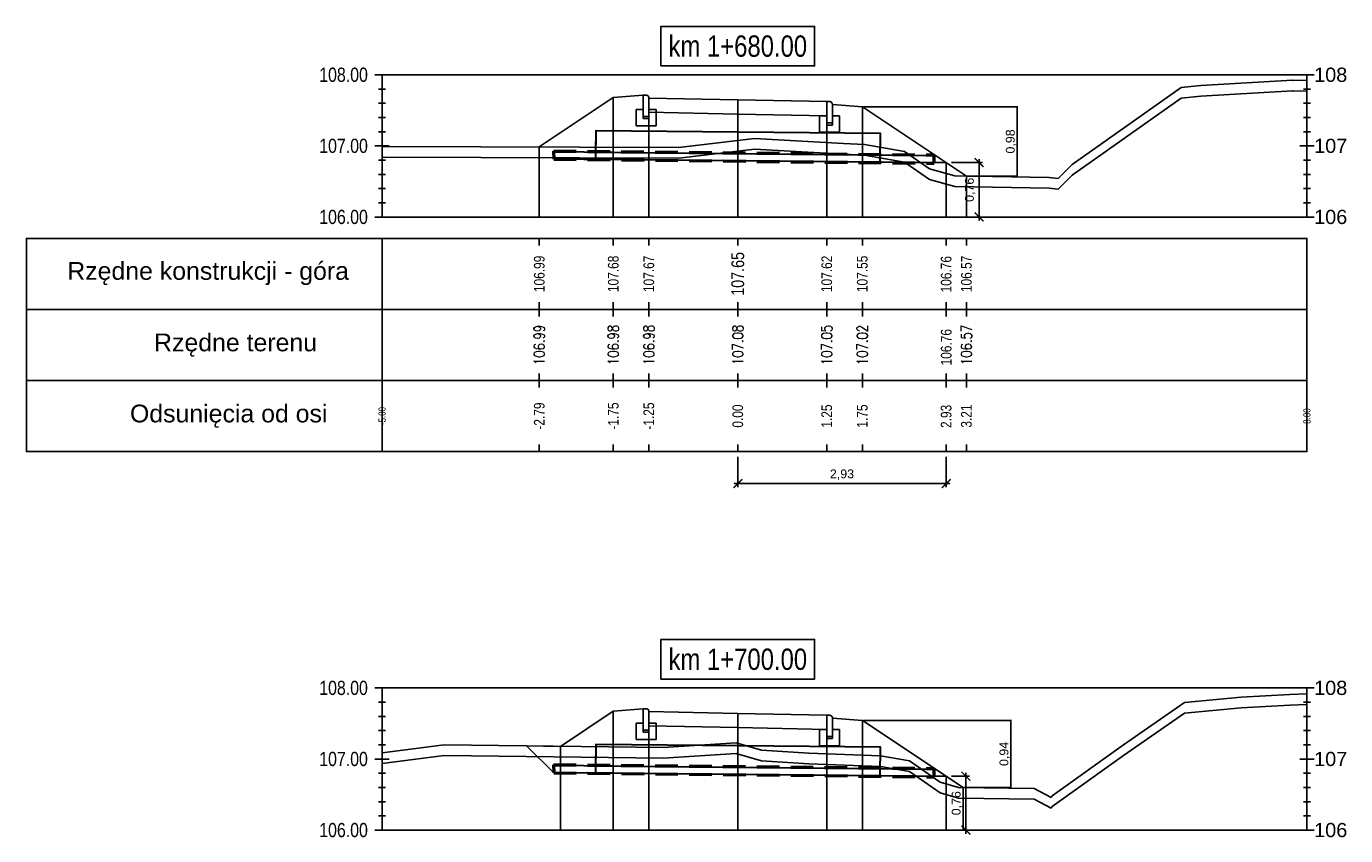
# Model space of a CAD drawing. Extents: x 7537626 to 7538805, y 5722894 to 5725486.
# Tile 81 of 90: x 7538681 to 7538700, y 5725469 to 5725481. Entities that reach past the tile are written whole.
import ezdxf

# ---------------------------------------------------------------- set-up
doc = ezdxf.new("R2010")
doc.units = 0
doc.header["$PDMODE"] = 35
doc.header["$PDSIZE"] = 0.3
doc.linetypes.add('HIDDEN', pattern=[9.525, 6.35, -3.175])
for name, color, linetype in [('C-DROGI-PROFILE', 7, 'Continuous'), ('C-DROGI-PROFILE-ETYKIETY', 7, 'Continuous'), ('C-DROGI-PRZEKROJE-ETYKIETY', 7, 'Continuous'), ('C-POPRZECZKA-przekrój', 2, 'Continuous'), ('C-POPRZECZKA-widok', 1, 'Continuous')]:
    doc.layers.add(name, color=color, linetype=linetype)
for name, color, linetype, true_color in [('C-humus', 7, 'Continuous', 0x003df5), ('C-Teren', 7, 'Continuous', 0x005716), ('poprzeczki', 7, 'Continuous', 0x0000d6)]:
    doc.layers.add(name, color=color, linetype=linetype, true_color=true_color)
doc.layers.add('Pom-plan', color=4, linetype='Continuous', plot=False)
doc.styles.add('2mm08', font='arial.ttf', dxfattribs={"width": 0.8})
doc.styles.add('opis_50', font='arial.ttf', dxfattribs={"height": 0.125})
doc.styles.get("Standard").update_dxf_attribs({"font": 'arial.ttf'})
doc.dimstyles.new('OPIS_50', dxfattribs={"dimscale": 0.5, "dimtxt": 0.125, "dimasz": 0.25, "dimexe": 0.1, "dimexo": 0.15, "dimgap": 0.1, "dimtad": 1, "dimzin": 0, "dimtxsty": 'opis_50', "dimblk": 'ARCHTICK', "dimcen": 0.15, "dimdle": 0.1, "dimaunit": 2, "dimadec": 4, "dimazin": 0, "dimtfac": 1, "dimtmove": 0, "dimatfit": 3, "dimfxl": 1, "dimarcsym": 0})

# ---------------------------------------------------------------- blocks, each defined once
blk = doc.blocks.new('_ArchTick')
at = {"color": 0, "linetype": 'ByBlock', "const_width": 0.15}
blk.add_lwpolyline([(-0.5, -0.5), (0.5, 0.5)], dxfattribs=at)
blk = doc.blocks.new('*D26')
at = {"layer": 'Defpoints', "color": 0, "transparency": 16777216}
for p in [(7538693.223, 5725479.586), (7538694.686, 5725478.611), (7538695.399, 5725478.611)]:
    blk.add_point(p, dxfattribs=at)
at = {"layer": 'poprzeczki', "color": 0, "lineweight": -2, "transparency": 16777216}
for p, q in [((7538693.238, 5725479.586), (7538695.409, 5725479.586)), ((7538695.399, 5725479.596), (7538695.399, 5725478.601)), ((7538694.701, 5725478.611), (7538695.409, 5725478.611))]:
    blk.add_line(p, q, dxfattribs=at)
at = {"layer": 'poprzeczki', "color": 0, "lineweight": -2, "transparency": 16777216, "xscale": 0.025, "yscale": 0.025, "zscale": 0.025}
for p, rotation in [((7538695.399, 5725479.586), 90), ((7538695.399, 5725478.611), 270)]:
    blk.add_blockref('_ArchTick', p, dxfattribs=dict(at, rotation=rotation))
at = {"layer": 'poprzeczki', "color": 0, "transparency": 16777216, "insert": (7538695.314, 5725479.099), "char_height": 0.125, "attachment_point": 5, "rotation": 90, "style": 'opis_50'}
blk.add_mtext('0,98', dxfattribs=at)
blk = doc.blocks.new('*D27')
at = {"layer": 'Defpoints', "color": 0, "transparency": 16777216}
for p in [(7538693.223, 5725470.954), (7538694.638, 5725470.011), (7538695.31, 5725470.011)]:
    blk.add_point(p, dxfattribs=at)
at = {"layer": 'poprzeczki', "color": 0, "lineweight": -2, "transparency": 16777216}
for p, q in [((7538693.238, 5725470.954), (7538695.32, 5725470.954)), ((7538695.31, 5725470.964), (7538695.31, 5725470.001)), ((7538694.653, 5725470.011), (7538695.32, 5725470.011))]:
    blk.add_line(p, q, dxfattribs=at)
at = {"layer": 'poprzeczki', "color": 0, "lineweight": -2, "transparency": 16777216, "xscale": 0.025, "yscale": 0.025, "zscale": 0.025}
for p, rotation in [((7538695.31, 5725470.954), 90), ((7538695.31, 5725470.011), 270)]:
    blk.add_blockref('_ArchTick', p, dxfattribs=dict(at, rotation=rotation))
at = {"layer": 'poprzeczki', "color": 0, "transparency": 16777216, "insert": (7538695.225, 5725470.483), "char_height": 0.125, "attachment_point": 5, "rotation": 90, "style": 'opis_50'}
blk.add_mtext('0,94', dxfattribs=at)
blk = doc.blocks.new('geokrata')
at = {"layer": 'C-POPRZECZKA-przekrój', "color": 172, "linetype": 'HIDDEN', "lineweight": 50, "ltscale": 0.05, "true_color": 0x0000cc}
for p, q in [((7538464.885, 5725469.743), (7538470.234, 5725469.689)), ((7538464.887, 5725469.627), (7538470.233, 5725469.573))]:
    blk.add_line(p, q, dxfattribs=at)
at = {"layer": 'C-POPRZECZKA-przekrój', "color": 98, "linetype": 'Continuous', "lineweight": 30, "true_color": 0x006100}
for p, q in [((7538464.892, 5725469.735), (7538465.726, 5725469.726)), ((7538464.893, 5725469.635), (7538465.725, 5725469.626)), ((7538469.225, 5725469.591), (7538470.225, 5725469.581))]:
    blk.add_line(p, q, dxfattribs=at)
for points in [[(7538467.479, 5725470.009), (7538465.479, 5725470.029), (7538465.475, 5725469.629), (7538469.475, 5725469.589), (7538469.479, 5725469.989), (7538467.479, 5725470.009), (7538465.479, 5725470.029), (7538465.476, 5725469.729), (7538470.226, 5725469.681)], [(7538464.892, 5725469.735), (7538464.893, 5725469.635)], [(7538470.225, 5725469.581), (7538470.226, 5725469.681)]]:
    blk.add_lwpolyline(points, dxfattribs=at)
at = {"layer": 'C-POPRZECZKA-przekrój', "color": 172, "linetype": 'HIDDEN', "lineweight": 50, "ltscale": 0.05, "true_color": 0x0000cc}
for points in [[(7538464.885, 5725469.743), (7538464.887, 5725469.627)], [(7538470.233, 5725469.573), (7538470.234, 5725469.689)]]:
    blk.add_lwpolyline(points, dxfattribs=at)
blk = doc.blocks.new('*D260')
at = {"layer": 'Defpoints', "color": 0, "transparency": 16777216}
for p in [(7538694.402, 5725478.801), (7538694.402, 5725478.036), (7538694.864, 5725478.036)]:
    blk.add_point(p, dxfattribs=at)
at = {"layer": 'Pom-plan', "color": 0, "lineweight": -2, "transparency": 16777216}
for p, q in [((7538694.477, 5725478.801), (7538694.914, 5725478.801)), ((7538694.864, 5725478.851), (7538694.864, 5725477.986)), ((7538694.477, 5725478.036), (7538694.914, 5725478.036))]:
    blk.add_line(p, q, dxfattribs=at)
at = {"layer": 'Pom-plan', "color": 0, "lineweight": -2, "transparency": 16777216, "xscale": 0.125, "yscale": 0.125, "zscale": 0.125}
for p, rotation in [((7538694.864, 5725478.801), 90), ((7538694.864, 5725478.036), 270)]:
    blk.add_blockref('_ArchTick', p, dxfattribs=dict(at, rotation=rotation))
at = {"layer": 'Pom-plan', "color": 0, "transparency": 16777216, "insert": (7538694.739, 5725478.419), "char_height": 0.125, "attachment_point": 5, "rotation": 90, "style": 'opis_50'}
blk.add_mtext('0,76', dxfattribs=at)
blk = doc.blocks.new('*D261')
at = {"layer": 'Defpoints', "color": 0, "transparency": 16777216}
for p in [(7538691.473, 5725474.736), (7538694.402, 5725474.736), (7538694.402, 5725474.286)]:
    blk.add_point(p, dxfattribs=at)
at = {"layer": 'Pom-plan', "color": 0, "lineweight": -2, "transparency": 16777216}
for p, q in [((7538691.473, 5725474.661), (7538691.473, 5725474.236)), ((7538694.402, 5725474.661), (7538694.402, 5725474.236)), ((7538691.423, 5725474.286), (7538694.452, 5725474.286))]:
    blk.add_line(p, q, dxfattribs=at)
at = {"layer": 'Pom-plan', "color": 0, "lineweight": -2, "transparency": 16777216, "xscale": 0.125, "yscale": 0.125, "zscale": 0.125, "rotation": 180}
blk.add_blockref('_ArchTick', (7538691.473, 5725474.286), dxfattribs=at)
at = {"layer": 'Pom-plan', "color": 0, "lineweight": -2, "transparency": 16777216, "xscale": 0.125, "yscale": 0.125, "zscale": 0.125}
blk.add_blockref('_ArchTick', (7538694.402, 5725474.286), dxfattribs=at)
at = {"layer": 'Pom-plan', "color": 0, "transparency": 16777216, "insert": (7538692.937, 5725474.411), "char_height": 0.125, "attachment_point": 5, "style": 'opis_50'}
blk.add_mtext('2,93', dxfattribs=at)
blk = doc.blocks.new('*D262')
at = {"layer": 'Defpoints', "color": 0, "transparency": 16777216}
for p in [(7538694.402, 5725470.169), (7538694.679, 5725470.169), (7538694.402, 5725469.411)]:
    blk.add_point(p, dxfattribs=at)
at = {"layer": 'Pom-plan', "color": 0, "lineweight": -2, "transparency": 16777216}
for p, q in [((7538694.477, 5725470.169), (7538694.729, 5725470.169)), ((7538694.679, 5725469.361), (7538694.679, 5725470.219)), ((7538694.477, 5725469.411), (7538694.729, 5725469.411))]:
    blk.add_line(p, q, dxfattribs=at)
at = {"layer": 'Pom-plan', "color": 0, "lineweight": -2, "transparency": 16777216, "xscale": 0.125, "yscale": 0.125, "zscale": 0.125}
for p, rotation in [((7538694.679, 5725470.169), 90), ((7538694.679, 5725469.411), 270)]:
    blk.add_blockref('_ArchTick', p, dxfattribs=dict(at, rotation=rotation))
at = {"layer": 'Pom-plan', "color": 0, "transparency": 16777216, "insert": (7538694.553, 5725469.79), "char_height": 0.125, "attachment_point": 5, "rotation": 90, "style": 'opis_50'}
blk.add_mtext('0,76', dxfattribs=at)

msp = doc.modelspace()

# ---------------------------------------------------------------- linework, layer by layer
at = {"layer": 'C-DROGI-PROFILE', "color": 7, "linetype": 'Continuous', "lineweight": -3}
for p, q in [((7538688.683, 5725477.736), (7538688.683, 5725477.636)), ((7538689.723, 5725477.736), (7538689.723, 5725477.636)), ((7538690.223, 5725477.736), (7538690.223, 5725477.636)), ((7538691.473, 5725477.736), (7538691.473, 5725477.636)), ((7538692.723, 5725477.736), (7538692.723, 5725477.636)), ((7538693.223, 5725477.736), (7538693.223, 5725477.636)), ((7538694.402, 5725477.736), (7538694.402, 5725477.636)), ((7538694.686, 5725477.736), (7538694.686, 5725477.636)), ((7538688.683, 5725476.736), (7538688.683, 5725476.836)), ((7538689.723, 5725476.736), (7538689.723, 5725476.836)), ((7538690.223, 5725476.736), (7538690.223, 5725476.836)), ((7538691.473, 5725476.736), (7538691.473, 5725476.836)), ((7538692.723, 5725476.736), (7538692.723, 5725476.836)), ((7538693.223, 5725476.736), (7538693.223, 5725476.836)), ((7538694.402, 5725476.736), (7538694.402, 5725476.836)), ((7538694.686, 5725476.736), (7538694.686, 5725476.836)), ((7538688.683, 5725476.736), (7538688.683, 5725476.636)), ((7538689.723, 5725476.736), (7538689.723, 5725476.636)), ((7538690.223, 5725476.736), (7538690.223, 5725476.636)), ((7538691.473, 5725476.736), (7538691.473, 5725476.636)), ((7538692.723, 5725476.736), (7538692.723, 5725476.636)), ((7538693.223, 5725476.736), (7538693.223, 5725476.636)), ((7538694.402, 5725476.736), (7538694.402, 5725476.636)), ((7538694.686, 5725476.736), (7538694.686, 5725476.636)), ((7538688.683, 5725475.736), (7538688.683, 5725475.836)), ((7538689.723, 5725475.736), (7538689.723, 5725475.836)), ((7538690.223, 5725475.736), (7538690.223, 5725475.836)), ((7538691.473, 5725475.736), (7538691.473, 5725475.836)), ((7538692.723, 5725475.736), (7538692.723, 5725475.836)), ((7538693.223, 5725475.736), (7538693.223, 5725475.836)), ((7538694.402, 5725475.736), (7538694.402, 5725475.836)), ((7538694.686, 5725475.736), (7538694.686, 5725475.836)), ((7538688.683, 5725475.736), (7538688.683, 5725475.636)), ((7538689.723, 5725475.736), (7538689.723, 5725475.636)), ((7538690.223, 5725475.736), (7538690.223, 5725475.636)), ((7538691.473, 5725475.736), (7538691.473, 5725475.636)), ((7538692.723, 5725475.736), (7538692.723, 5725475.636)), ((7538693.223, 5725475.736), (7538693.223, 5725475.636)), ((7538694.402, 5725475.736), (7538694.402, 5725475.636)), ((7538694.686, 5725475.736), (7538694.686, 5725475.636)), ((7538688.683, 5725474.736), (7538688.683, 5725474.836)), ((7538689.723, 5725474.736), (7538689.723, 5725474.836)), ((7538690.223, 5725474.736), (7538690.223, 5725474.836)), ((7538691.473, 5725474.736), (7538691.473, 5725474.836)), ((7538692.723, 5725474.736), (7538692.723, 5725474.836)), ((7538693.223, 5725474.736), (7538693.223, 5725474.836)), ((7538694.402, 5725474.736), (7538694.402, 5725474.836)), ((7538694.686, 5725474.736), (7538694.686, 5725474.836))]:
    msp.add_line(p, q, dxfattribs=at)
at = {"layer": 'C-DROGI-PROFILE', "color": 1, "linetype": 'Continuous', "lineweight": -3}
for points in [[(7538686.473, 5725476.736), (7538686.473, 5725477.736), (7538681.473, 5725477.736), (7538681.473, 5725476.736)], [(7538686.473, 5725476.736), (7538699.473, 5725476.736), (7538699.473, 5725477.736), (7538686.473, 5725477.736)], [(7538686.473, 5725475.736), (7538686.473, 5725476.736), (7538681.473, 5725476.736), (7538681.473, 5725475.736)], [(7538686.473, 5725475.736), (7538699.473, 5725475.736), (7538699.473, 5725476.736), (7538686.473, 5725476.736)], [(7538686.473, 5725474.736), (7538686.473, 5725475.736), (7538681.473, 5725475.736), (7538681.473, 5725474.736)], [(7538686.473, 5725474.736), (7538699.473, 5725474.736), (7538699.473, 5725475.736), (7538686.473, 5725475.736)]]:
    msp.add_3dface(points, dxfattribs=at)
at = {"layer": 'C-DROGI-PRZEKROJE-ETYKIETY', "color": 1, "linetype": 'Continuous', "lineweight": -3}
for p, q in [((7538689.723, 5725479.716), (7538689.723, 5725478.036)), ((7538690.223, 5725479.71), (7538690.223, 5725478.036)), ((7538691.473, 5725479.685), (7538691.473, 5725478.036)), ((7538692.723, 5725479.66), (7538692.723, 5725478.036)), ((7538693.223, 5725479.586), (7538693.223, 5725478.036)), ((7538688.683, 5725479.022), (7538688.683, 5725478.036)), ((7538694.686, 5725478.611), (7538694.686, 5725478.036)), ((7538689.723, 5725471.084), (7538689.723, 5725469.411)), ((7538690.223, 5725471.078), (7538690.223, 5725469.411)), ((7538691.473, 5725471.053), (7538691.473, 5725469.411)), ((7538692.723, 5725471.028), (7538692.723, 5725469.411)), ((7538693.223, 5725470.954), (7538693.223, 5725469.411)), ((7538688.982, 5725470.59), (7538688.982, 5725469.411)), ((7538694.638, 5725470.011), (7538694.638, 5725469.411))]:
    msp.add_line(p, q, dxfattribs=at)
for points in [[(7538694.402, 5725478.801), (7538694.402, 5725478.036)], [(7538694.402, 5725470.169), (7538694.402, 5725469.411)]]:
    msp.add_lwpolyline(points, dxfattribs=at)
at = {"layer": 'C-humus'}
for p, q in [((7538696.174, 5725478.623), (7538697.704, 5725479.706)), ((7538697.704, 5725479.706), (7538697.979, 5725479.734)), ((7538697.979, 5725479.734), (7538699.271, 5725479.809)), ((7538699.271, 5725479.809), (7538699.279, 5725479.805)), ((7538699.279, 5725479.805), (7538699.473, 5725479.811)), ((7538690.642, 5725478.866), (7538691.709, 5725478.992)), ((7538691.709, 5725478.992), (7538692.956, 5725478.918)), ((7538686.473, 5725478.879), (7538690.641, 5725478.866)), ((7538690.641, 5725478.866), (7538690.641, 5725478.866)), ((7538690.641, 5725478.866), (7538690.641, 5725478.866)), ((7538690.641, 5725478.866), (7538690.642, 5725478.866)), ((7538692.956, 5725478.918), (7538693.252, 5725478.907)), ((7538693.252, 5725478.907), (7538693.816, 5725478.806)), ((7538693.816, 5725478.806), (7538694.165, 5725478.565)), ((7538695.976, 5725478.428), (7538696.174, 5725478.623)), ((7538694.165, 5725478.565), (7538694.523, 5725478.464)), ((7538694.523, 5725478.464), (7538695.85, 5725478.442)), ((7538695.85, 5725478.442), (7538695.976, 5725478.428)), ((7538699.233, 5725471.171), (7538699.473, 5725471.178)), ((7538696.892, 5725470.46), (7538697.751, 5725471.055)), ((7538697.751, 5725471.055), (7538698.546, 5725471.132)), ((7538698.546, 5725471.132), (7538699.233, 5725471.171)), ((7538686.473, 5725470.349), (7538687.347, 5725470.46)), ((7538687.347, 5725470.46), (7538690.425, 5725470.423)), ((7538690.425, 5725470.423), (7538691.449, 5725470.487)), ((7538691.449, 5725470.487), (7538691.808, 5725470.384)), ((7538695.893, 5725469.744), (7538696.892, 5725470.46)), ((7538691.808, 5725470.384), (7538692.469, 5725470.344)), ((7538692.469, 5725470.344), (7538693.48, 5725470.307)), ((7538693.48, 5725470.307), (7538693.885, 5725470.235)), ((7538693.885, 5725470.235), (7538694.318, 5725469.935)), ((7538694.318, 5725469.935), (7538694.574, 5725469.862)), ((7538694.574, 5725469.862), (7538695.64, 5725469.845)), ((7538695.64, 5725469.845), (7538695.879, 5725469.719)), ((7538695.879, 5725469.719), (7538695.893, 5725469.744))]:
    msp.add_line(p, q, dxfattribs=at)
at = {"layer": 'C-POPRZECZKA-przekrój', "color": 2, "linetype": 'Continuous', "lineweight": -3}
for p, q in [((7538688.683, 5725479.022), (7538689.723, 5725479.716)), ((7538689.723, 5725479.716), (7538690.143, 5725479.75)), ((7538690.183, 5725479.75), (7538690.143, 5725479.75)), ((7538690.143, 5725479.75), (7538690.143, 5725479.42)), ((7538690.189, 5725479.749), (7538690.183, 5725479.75)), ((7538690.197, 5725479.747), (7538690.189, 5725479.749)), ((7538690.206, 5725479.743), (7538690.197, 5725479.747)), ((7538690.212, 5725479.738), (7538690.206, 5725479.743)), ((7538690.216, 5725479.733), (7538690.212, 5725479.738)), ((7538690.22, 5725479.725), (7538690.216, 5725479.733)), ((7538690.223, 5725479.717), (7538690.22, 5725479.725)), ((7538690.223, 5725479.71), (7538690.223, 5725479.717)), ((7538690.223, 5725479.71), (7538691.473, 5725479.685)), ((7538690.223, 5725479.71), (7538690.224, 5725479.51)), ((7538690.223, 5725479.42), (7538690.223, 5725479.71)), ((7538690.223, 5725479.71), (7538690.223, 5725479.55)), ((7538690.043, 5725479.32), (7538690.043, 5725479.55)), ((7538690.043, 5725479.55), (7538690.143, 5725479.55)), ((7538690.143, 5725479.55), (7538690.143, 5725479.45)), ((7538690.223, 5725479.55), (7538690.323, 5725479.55)), ((7538690.323, 5725479.55), (7538690.323, 5725479.32)), ((7538691.473, 5725479.485), (7538691.473, 5725479.685)), ((7538691.473, 5725479.685), (7538692.723, 5725479.66)), ((7538692.723, 5725479.66), (7538692.722, 5725479.46)), ((7538692.763, 5725479.66), (7538692.723, 5725479.66)), ((7538692.723, 5725479.66), (7538692.723, 5725479.33)), ((7538692.769, 5725479.659), (7538692.763, 5725479.66)), ((7538692.777, 5725479.657), (7538692.769, 5725479.659)), ((7538692.786, 5725479.653), (7538692.777, 5725479.657)), ((7538692.792, 5725479.648), (7538692.786, 5725479.653)), ((7538692.796, 5725479.643), (7538692.792, 5725479.648)), ((7538692.8, 5725479.635), (7538692.796, 5725479.643)), ((7538692.803, 5725479.627), (7538692.8, 5725479.635)), ((7538692.803, 5725479.62), (7538692.803, 5725479.627)), ((7538692.803, 5725479.33), (7538692.803, 5725479.62)), ((7538692.803, 5725479.62), (7538692.803, 5725479.46)), ((7538692.803, 5725479.62), (7538693.223, 5725479.586)), ((7538693.223, 5725479.586), (7538694.686, 5725478.611)), ((7538690.143, 5725479.45), (7538690.223, 5725479.45)), ((7538690.143, 5725479.42), (7538690.223, 5725479.42)), ((7538690.224, 5725479.51), (7538691.473, 5725479.485)), ((7538691.473, 5725479.485), (7538692.722, 5725479.46)), ((7538692.623, 5725479.23), (7538692.623, 5725479.46)), ((7538692.623, 5725479.46), (7538692.723, 5725479.46)), ((7538692.723, 5725479.46), (7538692.723, 5725479.36)), ((7538692.723, 5725479.36), (7538692.803, 5725479.36)), ((7538692.803, 5725479.46), (7538692.903, 5725479.46)), ((7538692.903, 5725479.46), (7538692.903, 5725479.23)), ((7538690.323, 5725479.32), (7538690.043, 5725479.32)), ((7538692.903, 5725479.23), (7538692.623, 5725479.23)), ((7538692.723, 5725479.33), (7538692.803, 5725479.33)), ((7538688.982, 5725470.59), (7538689.723, 5725471.084)), ((7538689.723, 5725471.084), (7538690.143, 5725471.118)), ((7538690.183, 5725471.118), (7538690.143, 5725471.118)), ((7538690.143, 5725471.118), (7538690.143, 5725470.788)), ((7538690.189, 5725471.118), (7538690.183, 5725471.118)), ((7538690.197, 5725471.116), (7538690.189, 5725471.118)), ((7538690.206, 5725471.111), (7538690.197, 5725471.116)), ((7538690.212, 5725471.106), (7538690.206, 5725471.111)), ((7538690.216, 5725471.101), (7538690.212, 5725471.106)), ((7538690.22, 5725471.094), (7538690.216, 5725471.101)), ((7538690.223, 5725471.085), (7538690.22, 5725471.094)), ((7538690.223, 5725471.078), (7538690.223, 5725471.085)), ((7538690.223, 5725471.078), (7538691.473, 5725471.053)), ((7538690.223, 5725471.078), (7538690.224, 5725470.878)), ((7538690.223, 5725470.788), (7538690.223, 5725471.078)), ((7538690.223, 5725471.078), (7538690.223, 5725470.918)), ((7538691.473, 5725470.853), (7538691.473, 5725471.053)), ((7538691.473, 5725471.053), (7538692.723, 5725471.028)), ((7538692.723, 5725471.028), (7538692.722, 5725470.828)), ((7538692.763, 5725471.028), (7538692.723, 5725471.028)), ((7538692.723, 5725471.028), (7538692.723, 5725470.698)), ((7538692.769, 5725471.028), (7538692.763, 5725471.028)), ((7538692.777, 5725471.026), (7538692.769, 5725471.028)), ((7538692.786, 5725471.021), (7538692.777, 5725471.026)), ((7538692.792, 5725471.016), (7538692.786, 5725471.021)), ((7538692.796, 5725471.011), (7538692.792, 5725471.016)), ((7538692.8, 5725471.004), (7538692.796, 5725471.011)), ((7538692.803, 5725470.995), (7538692.8, 5725471.004)), ((7538692.803, 5725470.988), (7538692.803, 5725470.995)), ((7538690.043, 5725470.688), (7538690.043, 5725470.918)), ((7538690.043, 5725470.918), (7538690.143, 5725470.918)), ((7538690.143, 5725470.918), (7538690.143, 5725470.818)), ((7538690.143, 5725470.818), (7538690.223, 5725470.818)), ((7538690.223, 5725470.918), (7538690.323, 5725470.918)), ((7538690.224, 5725470.878), (7538691.473, 5725470.853)), ((7538690.323, 5725470.918), (7538690.323, 5725470.688)), ((7538691.473, 5725470.853), (7538692.722, 5725470.828)), ((7538692.623, 5725470.598), (7538692.623, 5725470.828)), ((7538692.623, 5725470.828), (7538692.723, 5725470.828)), ((7538692.723, 5725470.828), (7538692.723, 5725470.728)), ((7538692.803, 5725470.698), (7538692.803, 5725470.988)), ((7538692.803, 5725470.988), (7538692.803, 5725470.828)), ((7538692.803, 5725470.988), (7538693.223, 5725470.954)), ((7538692.803, 5725470.828), (7538692.903, 5725470.828)), ((7538692.903, 5725470.828), (7538692.903, 5725470.598)), ((7538693.223, 5725470.954), (7538694.638, 5725470.011)), ((7538690.323, 5725470.688), (7538690.043, 5725470.688)), ((7538690.143, 5725470.788), (7538690.223, 5725470.788)), ((7538692.723, 5725470.728), (7538692.803, 5725470.728)), ((7538692.723, 5725470.698), (7538692.803, 5725470.698)), ((7538692.903, 5725470.598), (7538692.623, 5725470.598))]:
    msp.add_line(p, q, dxfattribs=at)
at = {"layer": 'C-POPRZECZKA-przekrój'}
for points in [[(7538694.223, 5725478.802), (7538694.402, 5725478.801)], [(7538688.885, 5725470.216), (7538688.505, 5725470.596)], [(7538688.505, 5725470.596), (7538688.982, 5725470.59)], [(7538694.223, 5725470.171), (7538694.402, 5725470.169)]]:
    msp.add_lwpolyline(points, dxfattribs=at)
at = {"layer": 'C-POPRZECZKA-widok', "color": 1, "linetype": 'Continuous', "lineweight": -3}
for p, q in [((7538686.373, 5725480.036), (7538699.573, 5725480.036)), ((7538686.473, 5725478.036), (7538686.473, 5725480.036)), ((7538699.473, 5725478.036), (7538699.473, 5725480.036)), ((7538686.423, 5725479.836), (7538686.523, 5725479.836)), ((7538699.423, 5725479.836), (7538699.523, 5725479.836)), ((7538686.423, 5725479.636), (7538686.523, 5725479.636)), ((7538699.423, 5725479.636), (7538699.523, 5725479.636)), ((7538686.423, 5725479.436), (7538686.523, 5725479.436)), ((7538699.423, 5725479.436), (7538699.523, 5725479.436)), ((7538686.423, 5725479.236), (7538686.523, 5725479.236)), ((7538699.423, 5725479.236), (7538699.523, 5725479.236)), ((7538686.373, 5725479.036), (7538686.573, 5725479.036)), ((7538686.423, 5725479.036), (7538686.523, 5725479.036)), ((7538699.373, 5725479.036), (7538699.573, 5725479.036)), ((7538699.423, 5725479.036), (7538699.523, 5725479.036)), ((7538686.423, 5725478.836), (7538686.523, 5725478.836)), ((7538699.423, 5725478.836), (7538699.523, 5725478.836)), ((7538686.423, 5725478.636), (7538686.523, 5725478.636)), ((7538699.423, 5725478.636), (7538699.523, 5725478.636)), ((7538686.423, 5725478.436), (7538686.523, 5725478.436)), ((7538699.423, 5725478.436), (7538699.523, 5725478.436)), ((7538686.423, 5725478.236), (7538686.523, 5725478.236)), ((7538699.423, 5725478.236), (7538699.523, 5725478.236)), ((7538686.373, 5725478.036), (7538699.573, 5725478.036)), ((7538686.373, 5725471.411), (7538699.573, 5725471.411)), ((7538686.473, 5725469.411), (7538686.473, 5725471.411)), ((7538699.473, 5725469.411), (7538699.473, 5725471.411)), ((7538686.423, 5725471.211), (7538686.523, 5725471.211)), ((7538699.423, 5725471.211), (7538699.523, 5725471.211)), ((7538686.423, 5725471.011), (7538686.523, 5725471.011)), ((7538699.423, 5725471.011), (7538699.523, 5725471.011)), ((7538686.423, 5725470.811), (7538686.523, 5725470.811)), ((7538699.423, 5725470.811), (7538699.523, 5725470.811)), ((7538686.423, 5725470.611), (7538686.523, 5725470.611)), ((7538699.423, 5725470.611), (7538699.523, 5725470.611)), ((7538686.373, 5725470.411), (7538686.573, 5725470.411)), ((7538686.423, 5725470.411), (7538686.523, 5725470.411)), ((7538699.373, 5725470.411), (7538699.573, 5725470.411)), ((7538699.423, 5725470.411), (7538699.523, 5725470.411)), ((7538686.423, 5725470.211), (7538686.523, 5725470.211)), ((7538699.423, 5725470.211), (7538699.523, 5725470.211)), ((7538686.423, 5725470.011), (7538686.523, 5725470.011)), ((7538699.423, 5725470.011), (7538699.523, 5725470.011)), ((7538686.423, 5725469.811), (7538686.523, 5725469.811)), ((7538699.423, 5725469.811), (7538699.523, 5725469.811)), ((7538686.423, 5725469.611), (7538686.523, 5725469.611)), ((7538699.423, 5725469.611), (7538699.523, 5725469.611)), ((7538686.373, 5725469.411), (7538699.573, 5725469.411))]:
    msp.add_line(p, q, dxfattribs=at)
at = {"layer": 'C-POPRZECZKA-widok', "color": 3, "linetype": 'Continuous', "lineweight": -3}
for points in [[(7538690.393, 5725480.161), (7538692.553, 5725480.161), (7538692.553, 5725480.718), (7538690.393, 5725480.718)], [(7538690.393, 5725471.536), (7538692.553, 5725471.536), (7538692.553, 5725472.093), (7538690.393, 5725472.093)]]:
    msp.add_3dface(points, dxfattribs=at)
at = {"layer": 'C-Teren'}
for p, q in [((7538697.979, 5725479.884), (7538699.271, 5725479.959)), ((7538699.271, 5725479.959), (7538699.279, 5725479.955)), ((7538699.279, 5725479.955), (7538699.473, 5725479.961)), ((7538696.174, 5725478.773), (7538697.704, 5725479.856)), ((7538697.704, 5725479.856), (7538697.979, 5725479.884)), ((7538686.473, 5725479.029), (7538690.641, 5725479.016)), ((7538690.641, 5725479.016), (7538690.641, 5725479.016)), ((7538690.641, 5725479.016), (7538690.641, 5725479.016)), ((7538690.641, 5725479.016), (7538690.642, 5725479.016)), ((7538690.642, 5725479.016), (7538691.709, 5725479.142)), ((7538691.709, 5725479.142), (7538692.956, 5725479.068)), ((7538692.956, 5725479.068), (7538693.252, 5725479.057)), ((7538693.252, 5725479.057), (7538693.816, 5725478.956)), ((7538693.816, 5725478.956), (7538694.165, 5725478.715)), ((7538694.165, 5725478.715), (7538694.523, 5725478.614)), ((7538694.523, 5725478.614), (7538695.85, 5725478.592)), ((7538695.976, 5725478.578), (7538696.174, 5725478.773)), ((7538695.85, 5725478.592), (7538695.976, 5725478.578)), ((7538696.892, 5725470.61), (7538697.751, 5725471.205)), ((7538697.751, 5725471.205), (7538698.546, 5725471.282)), ((7538698.546, 5725471.282), (7538699.233, 5725471.321)), ((7538699.233, 5725471.321), (7538699.473, 5725471.328)), ((7538690.425, 5725470.573), (7538691.449, 5725470.637)), ((7538691.449, 5725470.637), (7538691.808, 5725470.534)), ((7538686.473, 5725470.499), (7538687.347, 5725470.61)), ((7538687.347, 5725470.61), (7538690.425, 5725470.573)), ((7538691.808, 5725470.534), (7538692.469, 5725470.494)), ((7538692.469, 5725470.494), (7538693.48, 5725470.457)), ((7538693.48, 5725470.457), (7538693.885, 5725470.385)), ((7538695.893, 5725469.894), (7538696.892, 5725470.61)), ((7538693.885, 5725470.385), (7538694.318, 5725470.085)), ((7538694.318, 5725470.085), (7538694.574, 5725470.012)), ((7538694.574, 5725470.012), (7538695.64, 5725469.995)), ((7538695.64, 5725469.995), (7538695.879, 5725469.869)), ((7538695.879, 5725469.869), (7538695.893, 5725469.894))]:
    msp.add_line(p, q, dxfattribs=at)

# ---------------------------------------------------------------- block references
at = {"layer": 'C-POPRZECZKA-przekrój'}
for p in [(223.998, 9.221), (223.998, 0.589)]:
    msp.add_blockref('geokrata', p, dxfattribs=at)

# ---------------------------------------------------------------- texts
at = {"layer": 'C-DROGI-PROFILE', "color": 2}
for s, p in [('Rzędne konstrukcji - góra', (7538682.048, 5725477.153)), ('Rzędne terenu', (7538683.268, 5725476.147)), ('Odsunięcia od osi', (7538682.929, 5725475.147))]:
    msp.add_text(s, height=0.25, dxfattribs=at).set_placement(p)
at = {"layer": 'C-DROGI-PROFILE-ETYKIETY', "color": 1, "style": '2mm08', "width": 0.8}
for s, p in [('106.76', (7538694.476, 5725476.975)), ('106.76', (7538694.477, 5725475.948)), ('2.93', (7538694.476, 5725475.068))]:
    msp.add_text(s, height=0.15, rotation=90, dxfattribs=at).set_placement(p)
at = {"layer": 'C-DROGI-PROFILE-ETYKIETY', "color": 1, "linetype": 'Continuous', "lineweight": -3, "attachment_point": 5, "rotation": 90, "style": '2mm08'}
for s, insert, char_height in [('106.99', (7538688.683, 5725477.236), 0.15), ('107.68', (7538689.723, 5725477.236), 0.15), ('107.67', (7538690.223, 5725477.236), 0.15), ('107.65', (7538691.473, 5725477.236), 0.18), ('107.62', (7538692.723, 5725477.236), 0.15), ('107.55', (7538693.223, 5725477.236), 0.15), ('106.57', (7538694.686, 5725477.236), 0.15), ('{\\Fsimplex.shx|c238;106.99}', (7538688.683, 5725476.236), 0.15), ('{\\Fsimplex.shx|c238;106.98}', (7538689.723, 5725476.236), 0.15), ('{\\Fsimplex.shx|c238;106.98}', (7538690.223, 5725476.236), 0.15), ('{\\Fsimplex.shx|c238;107.08}', (7538691.473, 5725476.236), 0.15), ('{\\Fsimplex.shx|c238;107.05}', (7538692.723, 5725476.236), 0.15), ('{\\Fsimplex.shx|c238;107.02}', (7538693.223, 5725476.236), 0.15), ('{\\Fsimplex.shx|c238;106.57}', (7538694.686, 5725476.236), 0.15), ('-2.79', (7538688.683, 5725475.236), 0.15), ('-1.75', (7538689.723, 5725475.236), 0.15), ('-1.25', (7538690.223, 5725475.236), 0.15), ('0.00', (7538691.473, 5725475.236), 0.15), ('1.25', (7538692.723, 5725475.236), 0.15), ('1.75', (7538693.223, 5725475.236), 0.15), ('3.21', (7538694.686, 5725475.236), 0.15)]:
    msp.add_mtext(s, dxfattribs=dict(at, insert=insert, char_height=char_height))
at = {"layer": 'C-DROGI-PROFILE-ETYKIETY', "color": 7, "linetype": 'Continuous', "lineweight": -3, "char_height": 0.1, "attachment_point": 5, "rotation": 90, "style": '2mm08'}
for s, insert in [('-5.00', (7538686.473, 5725475.236)), ('8.00', (7538699.473, 5725475.236))]:
    msp.add_mtext(s, dxfattribs=dict(at, insert=insert))
at = {"layer": 'C-POPRZECZKA-widok', "color": 3, "linetype": 'Continuous', "lineweight": -3, "char_height": 0.3, "attachment_point": 8, "style": '2mm08'}
for s, insert in [('km 1+680.00', (7538691.473, 5725480.286)), ('km 1+700.00', (7538691.473, 5725471.661))]:
    msp.add_mtext(s, dxfattribs=dict(at, insert=insert))
at = {"layer": 'C-POPRZECZKA-widok', "color": 1, "linetype": 'Continuous', "lineweight": -3, "char_height": 0.2, "attachment_point": 6, "style": '2mm08'}
for s, insert in [('108.00', (7538686.273, 5725480.036)), ('107.00', (7538686.273, 5725479.036)), ('106.00', (7538686.273, 5725478.036)), ('108.00', (7538686.273, 5725471.411)), ('107.00', (7538686.273, 5725470.411)), ('106.00', (7538686.273, 5725469.411))]:
    msp.add_mtext(s, dxfattribs=dict(at, insert=insert))
at = {"layer": 'C-POPRZECZKA-widok', "color": 1, "linetype": 'Continuous', "lineweight": -3, "char_height": 0.2, "attachment_point": 4}
for s, insert in [('108', (7538699.573, 5725480.036)), ('107', (7538699.573, 5725479.036)), ('106', (7538699.573, 5725478.036)), ('108', (7538699.573, 5725471.411)), ('107', (7538699.573, 5725470.411)), ('106', (7538699.573, 5725469.411))]:
    msp.add_mtext(s, dxfattribs=dict(at, insert=insert))

# ---------------------------------------------------------------- dimensions: what is measured, and where the dimension line sits
at = {"layer": 'Pom-plan'}
for base, p1, p2, picture, middle in [((7538694.8642, 5725478.0365), (7538694.4017, 5725478.8006), (7538694.4017, 5725478.0365), '*D260', (7538694.739, 5725478.4185)), ((7538694.679, 5725470.169), (7538694.402, 5725469.411), (7538694.402, 5725470.169), '*D262', (7538694.553, 5725469.79))]:
    dim = msp.add_linear_dim(base=base, p1=p1, p2=p2, angle=90, dimstyle='OPIS_50', dxfattribs=at)
    dim.commit()
    dim.dimension.update_dxf_attribs({"geometry": picture, "text_midpoint": middle})
dim = msp.add_linear_dim(base=(7538694.402, 5725474.286), p1=(7538691.473, 5725474.736), p2=(7538694.402, 5725474.736), dimstyle='OPIS_50', dxfattribs=at)
dim.commit()
dim.dimension.update_dxf_attribs({"geometry": '*D261', "text_midpoint": (7538692.937, 5725474.411)})
at = {"layer": 'poprzeczki'}
for base, p1, p2, picture, middle in [((7538695.3994, 5725478.6111), (7538693.2232, 5725479.5863), (7538694.6859, 5725478.6111), '*D26', (7538695.3143, 5725479.0987)), ((7538695.31, 5725470.011), (7538693.223, 5725470.954), (7538694.638, 5725470.011), '*D27', (7538695.225, 5725470.483))]:
    dim = msp.add_linear_dim(base=base, p1=p1, p2=p2, angle=90, dimstyle='OPIS_50', override={"dimscale": 0.1}, dxfattribs=at)
    dim.commit()
    dim.dimension.update_dxf_attribs({"geometry": picture, "text_midpoint": middle})

doc.saveas('drawing.dxf')
